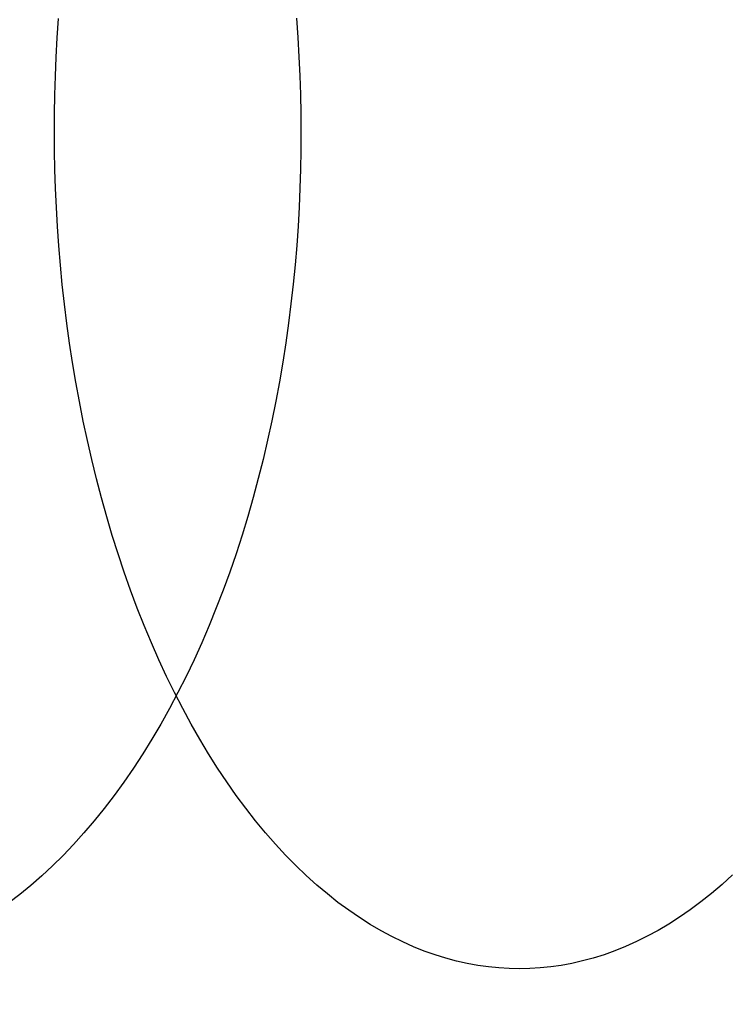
# Model space of a CAD drawing. Header units: millimetres. Extents: x -2852 to 102, y -106 to 97.
# Tile 138 of 256: x -2472 to -2466, y -12 to -4. Entities that reach past the tile are written whole.
import ezdxf

# ---------------------------------------------------------------- set-up
doc = ezdxf.new("R2010")
doc.units = ezdxf.units.MM
doc.header["$MEASUREMENT"] = 0
doc.layers.add('Predefinito', color=5, linetype='Continuous')

msp = doc.modelspace()

# ---------------------------------------------------------------- linework, layer by layer
at = {"layer": 'Predefinito', "extrusion": (-0.001366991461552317, 0.9999990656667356, 0)}
msp.add_lwpolyline([(1893.351324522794, 1025.42292373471), (1943.995638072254, 932.9039963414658), (1961.195860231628, 903.3342027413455), (1978.993972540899, 874.0949544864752), (1998.616769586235, 843.5455550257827), (2019.57383825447, 812.9372917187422), (2030.542156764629, 797.7648246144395), (2041.807183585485, 782.7956663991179), (2053.362682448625, 768.0910785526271), (2065.262349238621, 753.6442822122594), (2077.378819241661, 739.6632572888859), (2089.887840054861, 726.0076633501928), (2102.541407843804, 713.0045566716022), (2109.031955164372, 706.653154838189), (2115.637419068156, 700.4117466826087), (2122.164949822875, 694.4647839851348), (2128.809624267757, 688.6383311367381), (2135.576121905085, 682.9420587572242), (2142.469122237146, 677.385637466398), (2149.247856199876, 672.1639067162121), (2156.152456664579, 667.0940738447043), (2163.186477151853, 662.1888820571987), (2170.353255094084, 657.4618598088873), (2177.385123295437, 653.090251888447), (2184.545983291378, 648.9110545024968), (2191.838042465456, 644.9391512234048), (2199.261258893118, 641.1914949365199), (2206.558744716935, 637.7994573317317), (2213.976013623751, 634.6499397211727), (2217.728858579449, 633.1713967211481), (2221.510611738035, 631.7599396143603), (2225.320770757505, 630.4178294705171), (2229.158833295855, 629.1473273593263), (2233.492784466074, 627.8109071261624), (2237.855495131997, 626.5693829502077), (2242.242043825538, 625.4243394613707), (2246.65050374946, 624.3753822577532), (2250.820668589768, 623.4747271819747), (2255.007433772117, 622.6581809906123), (2259.208897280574, 621.9254063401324), (2263.422687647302, 621.2759436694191), (2267.618848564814, 620.7126819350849), (2271.823276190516, 620.2303412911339), (2276.03452739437, 619.8281001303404), (2280.25115904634, 619.5051368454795), (2284.471709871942, 619.2606014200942), (2288.694646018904, 619.0935302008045), (2292.918415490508, 619.0029311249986), (2297.141466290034, 618.9878121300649), (2305.55707747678, 619.1790170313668), (2313.954794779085, 619.6579889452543), (2322.325882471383, 620.4160973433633), (2330.66210220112, 621.4445185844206), (2338.947760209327, 622.733170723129), (2347.184703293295, 624.2748402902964), (2355.367115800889, 626.0616068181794), (2363.489182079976, 628.0855498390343), (2371.510279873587, 630.3286765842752), (2379.462038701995, 632.7929579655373), (2387.340598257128, 635.4722975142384), (2395.141678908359, 638.3606017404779), (2402.771482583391, 641.4149501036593), (2410.318012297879, 644.6638726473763), (2417.777958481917, 648.1037776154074), (2425.148011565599, 651.731073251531), (2432.266807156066, 655.457280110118), (2439.29190530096, 659.3574054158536), (2446.218870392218, 663.4296977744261), (2453.043600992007, 667.6731772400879), (2459.336958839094, 671.8008511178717), (2465.532588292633, 676.0781928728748), (2471.625899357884, 680.5058177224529), (2477.611476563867, 685.0847145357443), (2485.196021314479, 691.2439231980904), (2492.572953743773, 697.6527941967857), (2496.48016059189, 701.227419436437), (2500.322119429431, 704.8714970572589), (2504.097656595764, 708.5832848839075), (2507.805818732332, 712.3606644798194), (2514.889817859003, 719.9615224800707), (2521.70957167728, 727.7888870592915), (2528.210201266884, 735.7512486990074), (2534.459556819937, 743.8977345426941), (2540.461105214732, 752.2003302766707), (2546.233647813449, 760.6471974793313), (2551.824459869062, 769.2712208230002), (2557.213527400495, 778.000570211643), (2562.522258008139, 786.9957281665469), (2567.663563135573, 796.0696525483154), (2577.52678111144, 814.3908881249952), (2632.82336339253, 924.5810875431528), (2644.451836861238, 945.9817918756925), (2657.017906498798, 967.7557466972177), (2680.503230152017, 1005.603319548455), (2683.726436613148, 1011.103481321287), (2686.673477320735, 1016.485880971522), (2687.995116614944, 1019.075738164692), (2689.268848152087, 1021.731139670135), (2690.354444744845, 1024.168534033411), (2690.874860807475, 1025.41657920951), (2691.377838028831, 1026.687096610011)], dxfattribs=at)
msp.add_lwpolyline([(1893.351324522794, 1025.42292373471), (1943.995638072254, 932.9039963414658), (1961.195860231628, 903.3342027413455), (1978.993972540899, 874.0949544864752), (1998.616769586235, 843.5455550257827), (2019.57383825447, 812.9372917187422), (2030.542156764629, 797.7648246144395), (2041.807183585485, 782.7956663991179), (2053.362682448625, 768.0910785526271), (2065.262349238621, 753.6442822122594), (2077.378819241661, 739.6632572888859), (2089.887840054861, 726.0076633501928), (2102.541407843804, 713.0045566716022), (2109.031955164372, 706.653154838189), (2115.637419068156, 700.4117466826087), (2122.164949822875, 694.4647839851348), (2128.809624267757, 688.6383311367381), (2135.576121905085, 682.9420587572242), (2142.469122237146, 677.385637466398), (2149.247856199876, 672.1639067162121), (2156.152456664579, 667.0940738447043), (2163.186477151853, 662.1888820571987), (2170.353255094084, 657.4618598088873), (2177.385123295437, 653.090251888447), (2184.545983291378, 648.9110545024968), (2191.838042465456, 644.9391512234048), (2199.261258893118, 641.1914949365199), (2206.558744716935, 637.7994573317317), (2213.976013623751, 634.6499397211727), (2217.728858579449, 633.1713967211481), (2221.510611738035, 631.7599396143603), (2225.320770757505, 630.4178294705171), (2229.158833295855, 629.1473273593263), (2233.492784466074, 627.8109071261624), (2237.855495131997, 626.5693829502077), (2242.242043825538, 625.4243394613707), (2246.65050374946, 624.3753822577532), (2250.820668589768, 623.4747271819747), (2255.007433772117, 622.6581809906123), (2259.208897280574, 621.9254063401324), (2263.422687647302, 621.2759436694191), (2267.618848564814, 620.7126819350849), (2271.823276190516, 620.2303412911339), (2276.03452739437, 619.8281001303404), (2280.25115904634, 619.5051368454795), (2284.471709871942, 619.2606014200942), (2288.694646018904, 619.0935302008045), (2292.918415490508, 619.0029311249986), (2297.141466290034, 618.9878121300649), (2305.55707747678, 619.1790170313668), (2313.954794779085, 619.6579889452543), (2322.325882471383, 620.4160973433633), (2330.66210220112, 621.4445185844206), (2338.947760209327, 622.733170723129), (2347.184703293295, 624.2748402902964), (2355.367115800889, 626.0616068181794), (2363.489182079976, 628.0855498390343), (2371.510279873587, 630.3286765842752), (2379.462038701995, 632.7929579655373), (2387.340598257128, 635.4722975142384), (2395.141678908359, 638.3606017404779), (2402.771482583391, 641.4149501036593), (2410.318012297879, 644.6638726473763), (2417.777958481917, 648.1037776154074), (2425.148011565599, 651.731073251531), (2432.266807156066, 655.457280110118), (2439.29190530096, 659.3574054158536), (2446.218870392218, 663.4296977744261), (2453.043600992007, 667.6731772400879), (2459.336958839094, 671.8008511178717), (2465.532588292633, 676.0781928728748), (2471.625899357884, 680.5058177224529), (2477.611476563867, 685.0847145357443), (2485.196021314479, 691.2439231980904), (2492.572953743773, 697.6527941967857), (2496.48016059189, 701.227419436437), (2500.322119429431, 704.8714970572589), (2504.097656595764, 708.5832848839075), (2507.805818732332, 712.3606644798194), (2514.889817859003, 719.9615224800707), (2521.70957167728, 727.7888870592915), (2528.210201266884, 735.7512486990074), (2534.459556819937, 743.8977345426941), (2540.461105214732, 752.2003302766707), (2546.233647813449, 760.6471974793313), (2551.824459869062, 769.2712208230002), (2557.213527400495, 778.000570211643), (2562.522258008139, 786.9957281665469), (2567.663563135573, 796.0696525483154), (2577.52678111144, 814.3908881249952), (2632.82336339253, 924.5810875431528), (2644.451836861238, 945.9817918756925), (2657.017906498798, 967.7557466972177), (2680.503230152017, 1005.603319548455), (2683.726436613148, 1011.103481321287), (2686.673477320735, 1016.485880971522), (2687.995116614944, 1019.075738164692), (2689.268848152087, 1021.731139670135), (2690.354444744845, 1024.168534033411), (2690.874860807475, 1025.41657920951), (2691.377838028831, 1026.687096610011)], dxfattribs=at)
at = {"layer": 'Predefinito', "extrusion": (-0.001366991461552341, 0.9999990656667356, 0)}
msp.add_lwpolyline([(2685.093597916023, 1029.656408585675), (2684.652767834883, 1028.514424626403), (2684.178802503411, 1027.353558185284), (2683.136399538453, 1024.977799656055), (2681.976255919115, 1022.534376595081), (2680.708238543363, 1020.028532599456), (2679.342214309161, 1017.465511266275), (2677.888050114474, 1014.850556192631), (2674.754769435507, 1009.485819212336), (2647.236081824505, 964.8120572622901), (2634.885210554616, 943.0068633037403), (2623.437528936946, 921.6081928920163), (2573.471985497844, 821.6063727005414), (2563.678453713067, 803.1830507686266), (2553.533115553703, 785.344988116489), (2548.272492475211, 776.6534082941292), (2542.856685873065, 768.1177184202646), (2537.263285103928, 759.7411102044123), (2531.469879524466, 751.526775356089), (2525.454058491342, 743.4779055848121), (2519.19341136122, 735.5976926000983), (2512.665527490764, 727.8893281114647), (2505.84799623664, 720.3560038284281), (2498.718406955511, 713.0009114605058), (2495.029587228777, 709.3911996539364), (2491.254349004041, 705.8272427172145), (2487.389890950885, 702.3094396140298), (2483.433411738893, 698.8381893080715), (2479.382110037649, 695.4138907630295), (2475.233184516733, 692.0369429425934), (2469.343648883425, 687.4556619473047), (2463.270454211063, 682.973492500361), (2457.02125633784, 678.5985806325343), (2450.603711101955, 674.3390723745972), (2444.025474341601, 670.2031137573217), (2437.294201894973, 666.19885081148), (2430.417549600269, 662.3344295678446), (2423.403173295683, 658.6179960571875), (2416.25872881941, 655.057696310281), (2408.991872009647, 651.6616763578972), (2401.610258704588, 648.4380822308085), (2394.121544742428, 645.3950599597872), (2386.533385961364, 642.5407555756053), (2378.853438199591, 639.883315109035), (2371.089357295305, 637.430884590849), (2363.2487990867, 635.191610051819), (2355.339419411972, 633.1736375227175), (2347.368874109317, 631.3851130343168), (2339.34481901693, 629.8341826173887), (2331.274909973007, 628.528992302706), (2323.166802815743, 627.4776881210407), (2315.028153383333, 626.688416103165), (2306.866617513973, 626.1693222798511), (2298.68985104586, 625.9285526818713), (2294.598148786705, 625.9150851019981), (2290.505509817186, 625.9742533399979), (2286.412891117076, 626.1070756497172), (2282.321249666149, 626.3145702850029), (2278.23154244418, 626.5977554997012), (2274.144726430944, 626.9576495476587), (2270.061758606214, 627.395270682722), (2265.983595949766, 627.9116371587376), (2261.911195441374, 628.507767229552), (2257.845514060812, 629.1846791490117), (2253.787508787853, 629.9433911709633), (2249.738136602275, 630.7849215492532), (2245.698354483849, 631.7102885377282), (2241.669119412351, 632.7205103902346), (2237.651388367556, 633.816605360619), (2233.646118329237, 634.9995917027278), (2229.971796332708, 636.1656457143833), (2226.308964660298, 637.4051216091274), (2222.657749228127, 638.7169859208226), (2219.018275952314, 640.1002051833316), (2215.390670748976, 641.5537459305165), (2211.775059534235, 643.0765746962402), (2204.580322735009, 646.3259624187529), (2197.435072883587, 649.8401006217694), (2190.340317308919, 653.6107215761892), (2183.297063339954, 657.629557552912), (2176.30631830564, 661.8883408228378), (2169.369089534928, 666.378803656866), (2162.486384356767, 671.0926783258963), (2155.659210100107, 676.0216971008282), (2148.888574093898, 681.1575922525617), (2142.175483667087, 686.4920960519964), (2135.520946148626, 692.0169407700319), (2128.925968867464, 697.7238586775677), (2122.39155915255, 703.6045820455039), (2115.918724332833, 709.6508431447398), (2109.508471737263, 715.8543742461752), (2096.879742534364, 728.7001755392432), (2084.513430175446, 742.0758440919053), (2072.417593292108, 755.915238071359), (2060.600290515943, 770.1522156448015), (2049.069580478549, 784.7206349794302), (2037.833521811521, 799.5543542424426), (2026.900173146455, 814.587231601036), (2005.973840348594, 844.9858932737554), (1986.355051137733, 875.3874853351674), (1968.10827456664, 905.2628731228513), (1951.297979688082, 934.0829219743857), (1899.710998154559, 1028.227034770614)], dxfattribs=at)
msp.add_lwpolyline([(2685.093597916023, 1029.656408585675), (2684.652767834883, 1028.514424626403), (2684.178802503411, 1027.353558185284), (2683.136399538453, 1024.977799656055), (2681.976255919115, 1022.534376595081), (2680.708238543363, 1020.028532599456), (2679.342214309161, 1017.465511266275), (2677.888050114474, 1014.850556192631), (2674.754769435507, 1009.485819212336), (2647.236081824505, 964.8120572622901), (2634.885210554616, 943.0068633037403), (2623.437528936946, 921.6081928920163), (2573.471985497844, 821.6063727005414), (2563.678453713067, 803.1830507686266), (2553.533115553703, 785.344988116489), (2548.272492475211, 776.6534082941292), (2542.856685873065, 768.1177184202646), (2537.263285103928, 759.7411102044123), (2531.469879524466, 751.526775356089), (2525.454058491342, 743.4779055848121), (2519.19341136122, 735.5976926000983), (2512.665527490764, 727.8893281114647), (2505.84799623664, 720.3560038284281), (2498.718406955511, 713.0009114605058), (2495.029587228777, 709.3911996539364), (2491.254349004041, 705.8272427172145), (2487.389890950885, 702.3094396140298), (2483.433411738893, 698.8381893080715), (2479.382110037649, 695.4138907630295), (2475.233184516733, 692.0369429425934), (2469.343648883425, 687.4556619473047), (2463.270454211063, 682.973492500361), (2457.02125633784, 678.5985806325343), (2450.603711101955, 674.3390723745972), (2444.025474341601, 670.2031137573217), (2437.294201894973, 666.19885081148), (2430.417549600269, 662.3344295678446), (2423.403173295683, 658.6179960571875), (2416.25872881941, 655.057696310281), (2408.991872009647, 651.6616763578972), (2401.610258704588, 648.4380822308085), (2394.121544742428, 645.3950599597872), (2386.533385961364, 642.5407555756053), (2378.853438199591, 639.883315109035), (2371.089357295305, 637.430884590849), (2363.2487990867, 635.191610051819), (2355.339419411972, 633.1736375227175), (2347.368874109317, 631.3851130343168), (2339.34481901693, 629.8341826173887), (2331.274909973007, 628.528992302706), (2323.166802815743, 627.4776881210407), (2315.028153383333, 626.688416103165), (2306.866617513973, 626.1693222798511), (2298.68985104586, 625.9285526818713), (2294.598148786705, 625.9150851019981), (2290.505509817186, 625.9742533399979), (2286.412891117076, 626.1070756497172), (2282.321249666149, 626.3145702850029), (2278.23154244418, 626.5977554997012), (2274.144726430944, 626.9576495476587), (2270.061758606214, 627.395270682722), (2265.983595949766, 627.9116371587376), (2261.911195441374, 628.507767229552), (2257.845514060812, 629.1846791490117), (2253.787508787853, 629.9433911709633), (2249.738136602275, 630.7849215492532), (2245.698354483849, 631.7102885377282), (2241.669119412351, 632.7205103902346), (2237.651388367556, 633.816605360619), (2233.646118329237, 634.9995917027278), (2229.971796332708, 636.1656457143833), (2226.308964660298, 637.4051216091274), (2222.657749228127, 638.7169859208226), (2219.018275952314, 640.1002051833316), (2215.390670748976, 641.5537459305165), (2211.775059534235, 643.0765746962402), (2204.580322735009, 646.3259624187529), (2197.435072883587, 649.8401006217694), (2190.340317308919, 653.6107215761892), (2183.297063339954, 657.629557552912), (2176.30631830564, 661.8883408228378), (2169.369089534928, 666.378803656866), (2162.486384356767, 671.0926783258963), (2155.659210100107, 676.0216971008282), (2148.888574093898, 681.1575922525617), (2142.175483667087, 686.4920960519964), (2135.520946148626, 692.0169407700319), (2128.925968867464, 697.7238586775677), (2122.39155915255, 703.6045820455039), (2115.918724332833, 709.6508431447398), (2109.508471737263, 715.8543742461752), (2096.879742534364, 728.7001755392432), (2084.513430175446, 742.0758440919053), (2072.417593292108, 755.915238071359), (2060.600290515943, 770.1522156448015), (2049.069580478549, 784.7206349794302), (2037.833521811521, 799.5543542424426), (2026.900173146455, 814.587231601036), (2005.973840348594, 844.9858932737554), (1986.355051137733, 875.3874853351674), (1968.10827456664, 905.2628731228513), (1951.297979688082, 934.0829219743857), (1899.710998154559, 1028.227034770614)], dxfattribs=at)
at = {"layer": 'Predefinito', "extrusion": (-0.001366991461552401, 0.9999990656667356, 0)}
msp.add_lwpolyline([(1905.997822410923, 1031.428428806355), (1956.520984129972, 939.1582508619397), (1973.60453218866, 909.8168611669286), (1991.259059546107, 880.8453350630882), (2010.695863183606, 850.6233721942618), (2031.418514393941, 820.4007730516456), (2042.247419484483, 805.4451126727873), (2053.355742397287, 790.7096059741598), (2064.734860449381, 776.2565019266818), (2076.43433653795, 762.081482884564), (2088.325555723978, 748.3907403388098), (2100.576544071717, 735.0493230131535), (2112.939555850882, 722.3789109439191), (2119.268332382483, 716.2038331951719), (2125.699634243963, 710.1457278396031), (2132.045113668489, 704.3836209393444), (2138.493589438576, 698.7488820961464), (2145.048292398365, 693.2512228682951), (2151.712453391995, 687.9003548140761), (2158.252666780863, 682.8836246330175), (2164.899770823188, 678.0249701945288), (2171.655563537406, 673.33675698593), (2178.52156675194, 668.8319380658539), (2185.240655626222, 664.6786451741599), (2192.064280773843, 660.7210165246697), (2198.992865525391, 656.9728005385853), (2206.024797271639, 653.449331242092), (2212.916299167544, 650.2727041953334), (2219.898812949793, 647.3353820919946), (2223.423111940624, 645.9610588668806), (2226.968924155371, 644.652069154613), (2230.535890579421, 643.410239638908), (2234.123652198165, 642.2373970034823), (2238.169605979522, 641.0065670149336), (2242.240851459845, 639.8648201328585), (2246.336730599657, 638.812186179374), (2250.455498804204, 637.8483913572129), (2254.353226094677, 637.0217065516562), (2258.268264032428, 636.2731354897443), (2262.199242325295, 635.6023215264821), (2266.144102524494, 635.0088970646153), (2270.07487688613, 634.4955651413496), (2274.015905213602, 634.0575691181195), (2277.965941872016, 633.6942292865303), (2281.923741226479, 633.4048659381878), (2285.888028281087, 633.1887752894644), (2289.85741059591, 633.0451572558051), (2293.830466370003, 632.9731876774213), (2297.805773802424, 632.972042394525), (2305.73650788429, 633.1778775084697), (2313.662034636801, 633.6549275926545), (2321.573915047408, 634.3958589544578), (2329.463989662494, 635.3931204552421), (2337.31691743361, 636.6378809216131), (2345.133722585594, 638.1238482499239), (2352.90812033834, 639.8439832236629), (2360.633825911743, 641.7912466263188), (2368.271357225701, 643.9488468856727), (2375.8498479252, 646.3189358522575), (2383.364657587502, 648.8958320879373), (2390.810761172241, 651.6738342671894), (2398.097603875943, 654.6117491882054), (2405.308166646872, 657.7368640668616), (2412.438284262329, 661.0455118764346), (2419.483791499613, 664.5340255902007), (2426.289408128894, 668.1170587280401), (2433.004724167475, 671.8662564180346), (2439.624449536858, 675.7793492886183), (2446.143566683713, 679.8546955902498), (2452.151421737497, 683.8161770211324), (2458.061334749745, 687.9179720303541), (2463.867861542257, 692.1596947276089), (2469.564661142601, 696.5411020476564), (2476.774283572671, 702.4275868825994), (2483.783399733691, 708.5497547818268), (2487.495615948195, 711.9641711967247), (2491.146267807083, 715.4452261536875), (2494.734752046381, 718.9917420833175), (2498.260593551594, 722.6021817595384), (2505.001949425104, 729.8726302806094), (2511.501801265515, 737.3701929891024), (2517.709842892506, 745.0109719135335), (2523.692201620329, 752.8455871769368), (2529.453121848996, 760.8504326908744), (2535.010897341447, 769.016779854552), (2540.411160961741, 777.3790323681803), (2545.634181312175, 785.8694052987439), (2550.797351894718, 794.6460133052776), (2555.815460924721, 803.527700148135), (2565.492794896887, 821.545129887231), (2620.831805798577, 931.8062205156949), (2632.630802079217, 953.4826676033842), (2645.4134554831, 975.5875227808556), (2668.905650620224, 1013.445253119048), (2671.936917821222, 1018.653796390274), (2673.307180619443, 1021.129516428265), (2674.61864502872, 1023.604817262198), (2675.780684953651, 1025.917584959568), (2676.866640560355, 1028.226160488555), (2677.757342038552, 1030.277169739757), (2678.169630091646, 1031.296693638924), (2678.556852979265, 1032.310471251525)], dxfattribs=at)
msp.add_lwpolyline([(1905.997822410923, 1031.428428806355), (1956.520984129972, 939.1582508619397), (1973.60453218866, 909.8168611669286), (1991.259059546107, 880.8453350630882), (2010.695863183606, 850.6233721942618), (2031.418514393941, 820.4007730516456), (2042.247419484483, 805.4451126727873), (2053.355742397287, 790.7096059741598), (2064.734860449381, 776.2565019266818), (2076.43433653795, 762.081482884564), (2088.325555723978, 748.3907403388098), (2100.576544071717, 735.0493230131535), (2112.939555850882, 722.3789109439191), (2119.268332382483, 716.2038331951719), (2125.699634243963, 710.1457278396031), (2132.045113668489, 704.3836209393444), (2138.493589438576, 698.7488820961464), (2145.048292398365, 693.2512228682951), (2151.712453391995, 687.9003548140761), (2158.252666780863, 682.8836246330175), (2164.899770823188, 678.0249701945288), (2171.655563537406, 673.33675698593), (2178.52156675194, 668.8319380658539), (2185.240655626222, 664.6786451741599), (2192.064280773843, 660.7210165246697), (2198.992865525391, 656.9728005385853), (2206.024797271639, 653.449331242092), (2212.916299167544, 650.2727041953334), (2219.898812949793, 647.3353820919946), (2223.423111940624, 645.9610588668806), (2226.968924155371, 644.652069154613), (2230.535890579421, 643.410239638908), (2234.123652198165, 642.2373970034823), (2238.169605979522, 641.0065670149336), (2242.240851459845, 639.8648201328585), (2246.336730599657, 638.812186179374), (2250.455498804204, 637.8483913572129), (2254.353226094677, 637.0217065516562), (2258.268264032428, 636.2731354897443), (2262.199242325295, 635.6023215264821), (2266.144102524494, 635.0088970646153), (2270.07487688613, 634.4955651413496), (2274.015905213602, 634.0575691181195), (2277.965941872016, 633.6942292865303), (2281.923741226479, 633.4048659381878), (2285.888028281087, 633.1887752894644), (2289.85741059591, 633.0451572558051), (2293.830466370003, 632.9731876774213), (2297.805773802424, 632.972042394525), (2305.73650788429, 633.1778775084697), (2313.662034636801, 633.6549275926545), (2321.573915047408, 634.3958589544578), (2329.463989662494, 635.3931204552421), (2337.31691743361, 636.6378809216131), (2345.133722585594, 638.1238482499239), (2352.90812033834, 639.8439832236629), (2360.633825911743, 641.7912466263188), (2368.271357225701, 643.9488468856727), (2375.8498479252, 646.3189358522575), (2383.364657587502, 648.8958320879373), (2390.810761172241, 651.6738342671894), (2398.097603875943, 654.6117491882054), (2405.308166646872, 657.7368640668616), (2412.438284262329, 661.0455118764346), (2419.483791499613, 664.5340255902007), (2426.289408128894, 668.1170587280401), (2433.004724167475, 671.8662564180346), (2439.624449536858, 675.7793492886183), (2446.143566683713, 679.8546955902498), (2452.151421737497, 683.8161770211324), (2458.061334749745, 687.9179720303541), (2463.867861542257, 692.1596947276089), (2469.564661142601, 696.5411020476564), (2476.774283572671, 702.4275868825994), (2483.783399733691, 708.5497547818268), (2487.495615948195, 711.9641711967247), (2491.146267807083, 715.4452261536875), (2494.734752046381, 718.9917420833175), (2498.260593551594, 722.6021817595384), (2505.001949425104, 729.8726302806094), (2511.501801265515, 737.3701929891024), (2517.709842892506, 745.0109719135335), (2523.692201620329, 752.8455871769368), (2529.453121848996, 760.8504326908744), (2535.010897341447, 769.016779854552), (2540.411160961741, 777.3790323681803), (2545.634181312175, 785.8694052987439), (2550.797351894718, 794.6460133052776), (2555.815460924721, 803.527700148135), (2565.492794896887, 821.545129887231), (2620.831805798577, 931.8062205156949), (2632.630802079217, 953.4826676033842), (2645.4134554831, 975.5875227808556), (2668.905650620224, 1013.445253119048), (2671.936917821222, 1018.653796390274), (2673.307180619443, 1021.129516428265), (2674.61864502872, 1023.604817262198), (2675.780684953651, 1025.917584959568), (2676.866640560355, 1028.226160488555), (2677.757342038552, 1030.277169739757), (2678.169630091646, 1031.296693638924), (2678.556852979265, 1032.310471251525)], dxfattribs=at)
at = {"layer": 'Predefinito', "extrusion": (-0.001366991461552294, 0.9999990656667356, 0)}
msp.add_lwpolyline([(1899.674573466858, 1028.425676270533), (1950.258311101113, 936.0311236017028), (1967.400196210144, 906.575531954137), (1985.126516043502, 877.4701447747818), (2004.656316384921, 847.0844636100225), (2025.496176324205, 816.669032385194), (2036.394788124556, 801.6049686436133), (2047.581462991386, 786.7526361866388), (2059.048771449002, 772.1737902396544), (2070.848342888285, 757.8628825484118), (2082.852187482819, 744.026998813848), (2095.23219206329, 730.5284931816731), (2107.740481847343, 717.6917338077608), (2114.150143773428, 711.4284940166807), (2120.668526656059, 705.2787372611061), (2127.105031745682, 699.4242024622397), (2133.651606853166, 693.6936066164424), (2140.312207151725, 688.0966408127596), (2147.090787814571, 682.642996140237), (2153.750261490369, 677.5237656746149), (2160.526113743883, 672.5595220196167), (2167.421020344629, 667.7628195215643), (2174.437410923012, 663.1468989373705), (2181.312889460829, 658.8844485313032), (2188.30513203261, 654.8160355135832), (2195.415453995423, 650.9559758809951), (2202.643028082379, 647.3204130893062), (2209.73752194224, 644.0360807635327), (2216.937413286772, 640.9926609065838), (2220.575985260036, 639.5662277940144), (2224.239767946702, 638.2060043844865), (2227.928330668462, 636.9140345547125), (2231.64124274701, 635.6923621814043), (2235.831195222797, 634.4087370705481), (2240.048173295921, 633.2171015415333), (2244.289387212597, 632.1182628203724), (2248.553001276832, 631.1118868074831), (2252.586947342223, 630.2482168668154), (2256.637848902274, 629.4656582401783), (2260.704069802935, 628.7638639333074), (2264.783395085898, 628.1424203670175), (2268.846862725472, 627.6041235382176), (2272.919590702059, 627.1439552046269), (2277.000234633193, 626.7611647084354), (2281.087450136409, 626.4550013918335), (2285.179869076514, 626.2246883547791), (2289.276028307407, 626.0693437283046), (2293.374440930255, 625.98805940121), (2297.473620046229, 625.979927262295), (2305.646792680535, 626.1784472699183), (2313.808414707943, 626.6564582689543), (2321.949898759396, 627.4059781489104), (2330.063045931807, 628.4188195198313), (2338.132338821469, 629.6855258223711), (2346.159212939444, 631.1993442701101), (2354.137618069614, 632.952795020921), (2362.061503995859, 634.9383982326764), (2369.890818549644, 637.1387617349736), (2377.655943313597, 639.5559469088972), (2385.352627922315, 642.1840648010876), (2392.9762200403, 645.0172180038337), (2400.434543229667, 648.0133496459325), (2407.813089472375, 651.200368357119), (2415.108121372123, 654.574644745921), (2422.315901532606, 658.1325494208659), (2429.27810764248, 661.7871694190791), (2436.148314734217, 665.6118309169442), (2442.921659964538, 669.6045235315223), (2449.59358383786, 673.7639364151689), (2455.744190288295, 677.8085140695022), (2461.796961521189, 681.9980824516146), (2467.746880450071, 686.3327562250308), (2473.588068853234, 690.8129082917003), (2480.985152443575, 696.835755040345), (2488.178176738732, 703.1012744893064), (2491.987888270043, 706.5957953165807), (2495.734193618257, 710.1583616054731), (2499.416204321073, 713.7875134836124), (2503.033206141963, 717.481423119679), (2509.945883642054, 724.91707638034), (2516.605686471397, 732.579540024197), (2522.960022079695, 740.3811103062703), (2529.075879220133, 748.3716608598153), (2534.957113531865, 756.5253814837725), (2540.622272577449, 764.8319886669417), (2546.117810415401, 773.3251265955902), (2551.423854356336, 781.9349877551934), (2556.659804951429, 790.8208707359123), (2561.739512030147, 799.7986763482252), (2571.509788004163, 817.9680090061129), (2626.827584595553, 928.1936540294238), (2638.541319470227, 949.7322297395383), (2651.215680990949, 971.6716347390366), (2674.70444038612, 1009.524286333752), (2677.831677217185, 1014.878638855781), (2679.262425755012, 1017.450514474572), (2680.646061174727, 1020.04534911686), (2681.887900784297, 1022.49666156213), (2683.067744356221, 1024.978650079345), (2684.055893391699, 1027.222851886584), (2684.52224544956, 1028.356636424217), (2684.967345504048, 1029.498783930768)], dxfattribs=at)
msp.add_lwpolyline([(1899.674573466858, 1028.425676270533), (1950.258311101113, 936.0311236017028), (1967.400196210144, 906.575531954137), (1985.126516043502, 877.4701447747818), (2004.656316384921, 847.0844636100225), (2025.496176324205, 816.669032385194), (2036.394788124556, 801.6049686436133), (2047.581462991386, 786.7526361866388), (2059.048771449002, 772.1737902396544), (2070.848342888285, 757.8628825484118), (2082.852187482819, 744.026998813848), (2095.23219206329, 730.5284931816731), (2107.740481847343, 717.6917338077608), (2114.150143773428, 711.4284940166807), (2120.668526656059, 705.2787372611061), (2127.105031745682, 699.4242024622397), (2133.651606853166, 693.6936066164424), (2140.312207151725, 688.0966408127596), (2147.090787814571, 682.642996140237), (2153.750261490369, 677.5237656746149), (2160.526113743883, 672.5595220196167), (2167.421020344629, 667.7628195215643), (2174.437410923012, 663.1468989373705), (2181.312889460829, 658.8844485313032), (2188.30513203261, 654.8160355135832), (2195.415453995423, 650.9559758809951), (2202.643028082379, 647.3204130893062), (2209.73752194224, 644.0360807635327), (2216.937413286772, 640.9926609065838), (2220.575985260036, 639.5662277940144), (2224.239767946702, 638.2060043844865), (2227.928330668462, 636.9140345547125), (2231.64124274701, 635.6923621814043), (2235.831195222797, 634.4087370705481), (2240.048173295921, 633.2171015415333), (2244.289387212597, 632.1182628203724), (2248.553001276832, 631.1118868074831), (2252.586947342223, 630.2482168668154), (2256.637848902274, 629.4656582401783), (2260.704069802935, 628.7638639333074), (2264.783395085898, 628.1424203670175), (2268.846862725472, 627.6041235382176), (2272.919590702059, 627.1439552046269), (2277.000234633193, 626.7611647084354), (2281.087450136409, 626.4550013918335), (2285.179869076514, 626.2246883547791), (2289.276028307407, 626.0693437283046), (2293.374440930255, 625.98805940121), (2297.473620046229, 625.979927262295), (2305.646792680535, 626.1784472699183), (2313.808414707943, 626.6564582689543), (2321.949898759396, 627.4059781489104), (2330.063045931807, 628.4188195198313), (2338.132338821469, 629.6855258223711), (2346.159212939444, 631.1993442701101), (2354.137618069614, 632.952795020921), (2362.061503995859, 634.9383982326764), (2369.890818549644, 637.1387617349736), (2377.655943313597, 639.5559469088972), (2385.352627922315, 642.1840648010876), (2392.9762200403, 645.0172180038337), (2400.434543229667, 648.0133496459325), (2407.813089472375, 651.200368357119), (2415.108121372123, 654.574644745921), (2422.315901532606, 658.1325494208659), (2429.27810764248, 661.7871694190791), (2436.148314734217, 665.6118309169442), (2442.921659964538, 669.6045235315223), (2449.59358383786, 673.7639364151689), (2455.744190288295, 677.8085140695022), (2461.796961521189, 681.9980824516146), (2467.746880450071, 686.3327562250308), (2473.588068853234, 690.8129082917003), (2480.985152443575, 696.835755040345), (2488.178176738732, 703.1012744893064), (2491.987888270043, 706.5957953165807), (2495.734193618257, 710.1583616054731), (2499.416204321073, 713.7875134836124), (2503.033206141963, 717.481423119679), (2509.945883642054, 724.91707638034), (2516.605686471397, 732.579540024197), (2522.960022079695, 740.3811103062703), (2529.075879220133, 748.3716608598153), (2534.957113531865, 756.5253814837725), (2540.622272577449, 764.8319886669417), (2546.117810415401, 773.3251265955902), (2551.423854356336, 781.9349877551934), (2556.659804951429, 790.8208707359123), (2561.739512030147, 799.7986763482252), (2571.509788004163, 817.9680090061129), (2626.827584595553, 928.1936540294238), (2638.541319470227, 949.7322297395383), (2651.215680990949, 971.6716347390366), (2674.70444038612, 1009.524286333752), (2677.831677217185, 1014.878638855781), (2679.262425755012, 1017.450514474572), (2680.646061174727, 1020.04534911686), (2681.887900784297, 1022.49666156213), (2683.067744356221, 1024.978650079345), (2684.055893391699, 1027.222851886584), (2684.52224544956, 1028.356636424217), (2684.967345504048, 1029.498783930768)], dxfattribs=at)
at = {"layer": 'Predefinito'}
for points in [[(-2469.59878251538, -3.950386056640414, 696.4881197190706), (-2469.586987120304, -4.111250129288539, 696.5045999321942), (-2469.577404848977, -4.271243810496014, 696.5179309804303), (-2469.569990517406, -4.430247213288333, 696.5281774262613), (-2469.564696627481, -4.588146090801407, 696.5354071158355), (-2469.56147359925, -4.744831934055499, 696.5396908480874), (-2469.56027000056, -4.900202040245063, 696.5411020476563), (-2469.561048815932, -5.055574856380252, 696.5396908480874), (-2469.563843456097, -5.212268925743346, 696.5354071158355), (-2469.568705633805, -5.370181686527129, 696.5281774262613), (-2469.575685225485, -5.529204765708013, 696.5179309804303), (-2469.584830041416, -5.689224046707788, 696.5045999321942), (-2469.596185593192, -5.850119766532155, 696.4881197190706), (-2469.60979485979, -6.011766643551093, 696.4684293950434), (-2469.625698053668, -6.174034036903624, 696.4454719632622), (-2469.643932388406, -6.33678613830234, 696.4191947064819), (-2469.664531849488, -6.499882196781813, 696.3895495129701), (-2469.687526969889, -6.663176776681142, 696.3564931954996), (-2469.712944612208, -6.826520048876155, 696.31998780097), (-2469.7408077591, -6.989758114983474, 696.280000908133), (-2469.771135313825, -7.152733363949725, 696.2365059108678), (-2469.803941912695, -7.315284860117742, 696.1894822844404), (-2469.839237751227, -7.477248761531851, 696.1389158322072), (-2469.877028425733, -7.638458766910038, 696.0847989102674), (-2469.917314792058, -7.79874658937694, 696.0271306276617), (-2469.960092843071, -7.957942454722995, 695.9659170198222), (-2470.00535360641, -8.115875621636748, 695.9011711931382), (-2470.053083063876, -8.272374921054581, 695.8329134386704), (-2470.103262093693, -8.427269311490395, 695.7611713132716), (-2470.155866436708, -8.58038844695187, 695.6859796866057), (-2470.2108666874, -8.731563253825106, 695.6073807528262), (-2470.268228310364, -8.880626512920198, 695.5254240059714), (-2470.327911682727, -9.027413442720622, 695.4401661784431), (-2470.389872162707, -9.171762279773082, 695.3516711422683), (-2470.454060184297, -9.313514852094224, 695.2600097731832), (-2470.520421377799, -9.452517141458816, 695.1652597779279), (-2470.588896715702, -9.588619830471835, 695.0675054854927), (-2470.659422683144, -9.721678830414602, 694.966837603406), (-2470.731931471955, -9.851555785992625, 694.8633529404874), (-2470.806351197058, -9.978118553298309, 694.7571540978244), (-2470.882606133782, -10.10124164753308, 694.6483491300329), (-2470.960616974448, -10.2208066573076, 694.5370511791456), (-2471.040301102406, -10.33670262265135, 694.4233780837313), (-2471.121572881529, -10.44882637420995, 694.3074519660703), (-2471.204343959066, -10.55708283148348, 694.1893988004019), (-2471.288523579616, -10.66138525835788, 694.069347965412), (-2471.374018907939, -10.76165547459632, 693.9474317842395), (-2471.460735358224, -10.8578240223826, 693.8237850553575), (-2471.548576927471, -10.94983028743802, 693.6985445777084), (-2471.63744653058, -11.0376225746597, 693.571848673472), (-2471.727246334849, -11.12115813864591, 693.4438367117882), (-2471.81787809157, -11.20040316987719, 693.3146486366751), (-2471.909243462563, -11.27533273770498, 693.1844245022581), (-2472.001244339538, -11.34593069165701, 693.0533040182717)], [(-2469.59878251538, -3.950386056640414, 696.4881197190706), (-2469.586987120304, -4.111250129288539, 696.5045999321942), (-2469.577404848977, -4.271243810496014, 696.5179309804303), (-2469.569990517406, -4.430247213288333, 696.5281774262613), (-2469.564696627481, -4.588146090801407, 696.5354071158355), (-2469.56147359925, -4.744831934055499, 696.5396908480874), (-2469.56027000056, -4.900202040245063, 696.5411020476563), (-2469.561048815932, -5.055574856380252, 696.5396908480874), (-2469.563843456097, -5.212268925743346, 696.5354071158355), (-2469.568705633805, -5.370181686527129, 696.5281774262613), (-2469.575685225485, -5.529204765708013, 696.5179309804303), (-2469.584830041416, -5.689224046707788, 696.5045999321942), (-2469.596185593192, -5.850119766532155, 696.4881197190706), (-2469.60979485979, -6.011766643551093, 696.4684293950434), (-2469.625698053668, -6.174034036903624, 696.4454719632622), (-2469.643932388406, -6.33678613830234, 696.4191947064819), (-2469.664531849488, -6.499882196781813, 696.3895495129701), (-2469.687526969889, -6.663176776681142, 696.3564931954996), (-2469.712944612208, -6.826520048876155, 696.31998780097), (-2469.7408077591, -6.989758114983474, 696.280000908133), (-2469.771135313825, -7.152733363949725, 696.2365059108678), (-2469.803941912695, -7.315284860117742, 696.1894822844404), (-2469.839237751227, -7.477248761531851, 696.1389158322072), (-2469.877028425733, -7.638458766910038, 696.0847989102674), (-2469.917314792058, -7.79874658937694, 696.0271306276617), (-2469.960092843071, -7.957942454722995, 695.9659170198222), (-2470.00535360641, -8.115875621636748, 695.9011711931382), (-2470.053083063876, -8.272374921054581, 695.8329134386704), (-2470.103262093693, -8.427269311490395, 695.7611713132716), (-2470.155866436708, -8.58038844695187, 695.6859796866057), (-2470.2108666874, -8.731563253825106, 695.6073807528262), (-2470.268228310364, -8.880626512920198, 695.5254240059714), (-2470.327911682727, -9.027413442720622, 695.4401661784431), (-2470.389872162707, -9.171762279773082, 695.3516711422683), (-2470.454060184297, -9.313514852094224, 695.2600097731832), (-2470.520421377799, -9.452517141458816, 695.1652597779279), (-2470.588896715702, -9.588619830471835, 695.0675054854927), (-2470.659422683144, -9.721678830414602, 694.966837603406), (-2470.731931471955, -9.851555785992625, 694.8633529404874), (-2470.806351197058, -9.978118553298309, 694.7571540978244), (-2470.882606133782, -10.10124164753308, 694.6483491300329), (-2470.960616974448, -10.2208066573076, 694.5370511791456), (-2471.040301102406, -10.33670262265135, 694.4233780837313), (-2471.121572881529, -10.44882637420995, 694.3074519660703), (-2471.204343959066, -10.55708283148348, 694.1893988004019), (-2471.288523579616, -10.66138525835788, 694.069347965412), (-2471.374018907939, -10.76165547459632, 693.9474317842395), (-2471.460735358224, -10.8578240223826, 693.8237850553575), (-2471.548576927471, -10.94983028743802, 693.6985445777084), (-2471.63744653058, -11.0376225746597, 693.571848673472), (-2471.727246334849, -11.12115813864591, 693.4438367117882), (-2471.81787809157, -11.20040316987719, 693.3146486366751), (-2471.909243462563, -11.27533273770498, 693.1844245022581), (-2472.001244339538, -11.34593069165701, 693.0533040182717)], [(-2471.621506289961, -4.903019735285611, 680.5058177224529), (-2471.620763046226, -4.74764696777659, 680.5072532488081), (-2471.618076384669, -4.59095304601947, 680.5116108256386), (-2471.613396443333, -4.433040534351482, 680.518965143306), (-2471.606675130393, -4.27401780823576, 680.529388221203), (-2471.597866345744, -4.113998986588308, 680.542949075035), (-2471.586926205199, -3.953103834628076, 680.559713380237)], [(-2471.621506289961, -4.903019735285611, 680.5058177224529), (-2471.620763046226, -4.74764696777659, 680.5072532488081), (-2471.618076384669, -4.59095304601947, 680.5116108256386), (-2471.613396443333, -4.433040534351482, 680.518965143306), (-2471.606675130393, -4.27401780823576, 680.529388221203), (-2471.597866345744, -4.113998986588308, 680.542949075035), (-2471.586926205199, -3.953103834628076, 680.559713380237)], [(-2465.952380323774, -11.11326393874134, 689.0090375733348), (-2466.039755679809, -11.19250451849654, 688.8776225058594), (-2466.127838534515, -11.26742959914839, 688.7451535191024), (-2466.216534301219, -11.33802303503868, 688.6117727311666), (-2466.305748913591, -11.40427732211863, 688.4776214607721), (-2466.395389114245, -11.46619342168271, 688.3428397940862), (-2466.485362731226, -11.52378054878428, 688.2075661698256), (-2466.575578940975, -11.5770559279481, 688.0719369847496), (-2466.665948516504, -11.62604451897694, 687.9360862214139), (-2466.756384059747, -11.67077871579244, 687.800145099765), (-2466.846800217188, -11.71129802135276, 687.6642417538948), (-2466.937113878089, -11.74764870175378, 687.5285009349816), (-2467.027244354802, -11.77988342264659, 687.3930437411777), (-2467.117113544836, -11.80806087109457, 687.2579873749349), (-2467.206646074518, -11.83224536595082, 687.1234449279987), (-2467.295769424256, -11.85250645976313, 686.989525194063), (-2467.384414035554, -11.8689185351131, 686.8563325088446), (-2467.472513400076, -11.88156039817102, 686.7239666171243), (-2467.560004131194, -11.89051487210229, 686.5925225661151), (-2467.646826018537, -11.89586839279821, 686.4620906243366), (-2467.732922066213, -11.89771060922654, 686.3327562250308), (-2467.819022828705, -11.89610378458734, 686.2034218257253), (-2467.905859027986, -11.89098765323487, 686.0729898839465), (-2467.993373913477, -11.88227241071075, 685.9415458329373), (-2468.081507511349, -11.86987145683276, 685.8091799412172), (-2468.170196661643, -11.85370179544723, 685.6759872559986), (-2468.25937507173, -11.83368443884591, 685.542067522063), (-2468.348973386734, -11.80974481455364, 685.4075250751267), (-2468.438919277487, -11.78181317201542, 685.2724687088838), (-2468.529137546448, -11.7498249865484, 685.1370115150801), (-2468.619550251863, -11.71372135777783, 685.0012706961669), (-2468.710076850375, -11.67344939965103, 684.8653673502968), (-2468.800634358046, -11.6289626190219, 684.7294262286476), (-2468.89113752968, -11.58022127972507, 684.5935754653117), (-2468.981499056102, -11.52719274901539, 684.4579462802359), (-2469.071629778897, -11.46985182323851, 684.3226726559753), (-2469.161438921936, -11.40818102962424, 684.1878909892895), (-2469.250834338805, -11.34217090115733, 684.0537397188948), (-2469.339722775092, -11.27182022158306, 683.9203589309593), (-2469.428010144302, -11.19713623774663, 683.7878899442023), (-2469.515601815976, -11.11813483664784, 683.656474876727), (-2469.602402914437, -11.03484068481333, 683.5262561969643), (-2469.688318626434, -10.94728732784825, 683.3973762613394), (-2469.773254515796, -10.85551724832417, 683.2699768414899), (-2469.857116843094, -10.75958188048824, 683.1441986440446), (-2469.939812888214, -10.65954158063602, 683.0201808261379), (-2470.021251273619, -10.55546555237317, 682.8980605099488), (-2470.101342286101, -10.44743172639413, 682.7779722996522), (-2470.179998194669, -10.33552659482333, 682.6600478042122), (-2470.257133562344, -10.2198450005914, 682.5444151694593), (-2470.332665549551, -10.10048988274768, 682.431198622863), (-2470.406514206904, -9.977571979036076, 682.3205180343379), (-2470.478602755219, -9.851209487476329, 682.2124884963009), (-2470.548857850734, -9.721527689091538, 682.1072199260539), (-2470.617209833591, -9.588658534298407, 682.0048166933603), (-2470.68359295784, -9.452740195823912, 681.9053772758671), (-2470.747945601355, -9.313916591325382, 681.8089939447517), (-2470.81021045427, -9.17233687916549, 681.7157524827), (-2470.870334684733, -9.028154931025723, 681.6257319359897), (-2470.928270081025, -8.881528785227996, 681.5390044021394), (-2470.983973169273, -8.732620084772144, 681.4556348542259), (-2471.037405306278, -8.581593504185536, 681.3756810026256), (-2471.088532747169, -8.428616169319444, 681.2991931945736), (-2471.137326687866, -8.273857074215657, 681.2262143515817), (-2471.183763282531, -8.11748649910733, 681.1567799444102), (-2471.227823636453, -7.959675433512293, 681.0909180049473), (-2471.269493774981, -7.800595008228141, 681.0286491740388), (-2471.308764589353, -7.640415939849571, 680.9699867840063), (-2471.345631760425, -7.479307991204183, 680.9149369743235), (-2471.38009566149, -7.31743945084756, 680.8634988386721), (-2471.412161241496, -7.154976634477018, 680.815664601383), (-2471.441837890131, -6.992083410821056, 680.7714198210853), (-2471.469139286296, -6.828920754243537, 680.7307436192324), (-2471.494083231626, -6.665646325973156, 680.6936089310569), (-2471.516691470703, -6.502414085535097, 680.659982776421), (-2471.536989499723, -6.339373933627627, 680.6298265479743), (-2471.555006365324, -6.176671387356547, 680.6030963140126), (-2471.570774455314, -6.014447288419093, 680.579743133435), (-2471.584329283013, -5.852837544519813, 680.559713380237), (-2471.595709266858, -5.691972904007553, 680.542949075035), (-2471.604955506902, -5.531978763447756, 680.529388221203), (-2471.612111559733, -5.372975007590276, 680.518965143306), (-2471.617223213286, -5.215075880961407, 680.5116108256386), (-2471.620338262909, -5.058389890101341, 680.5072532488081), (-2471.621506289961, -4.903019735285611, 680.5058177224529)], [(-2465.952380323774, -11.11326393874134, 689.0090375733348), (-2466.039755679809, -11.19250451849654, 688.8776225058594), (-2466.127838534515, -11.26742959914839, 688.7451535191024), (-2466.216534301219, -11.33802303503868, 688.6117727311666), (-2466.305748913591, -11.40427732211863, 688.4776214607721), (-2466.395389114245, -11.46619342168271, 688.3428397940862), (-2466.485362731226, -11.52378054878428, 688.2075661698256), (-2466.575578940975, -11.5770559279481, 688.0719369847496), (-2466.665948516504, -11.62604451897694, 687.9360862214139), (-2466.756384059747, -11.67077871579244, 687.800145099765), (-2466.846800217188, -11.71129802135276, 687.6642417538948), (-2466.937113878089, -11.74764870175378, 687.5285009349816), (-2467.027244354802, -11.77988342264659, 687.3930437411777), (-2467.117113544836, -11.80806087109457, 687.2579873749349), (-2467.206646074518, -11.83224536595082, 687.1234449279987), (-2467.295769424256, -11.85250645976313, 686.989525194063), (-2467.384414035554, -11.8689185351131, 686.8563325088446), (-2467.472513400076, -11.88156039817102, 686.7239666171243), (-2467.560004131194, -11.89051487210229, 686.5925225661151), (-2467.646826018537, -11.89586839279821, 686.4620906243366), (-2467.732922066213, -11.89771060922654, 686.3327562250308), (-2467.819022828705, -11.89610378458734, 686.2034218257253), (-2467.905859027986, -11.89098765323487, 686.0729898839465), (-2467.993373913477, -11.88227241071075, 685.9415458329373), (-2468.081507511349, -11.86987145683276, 685.8091799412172), (-2468.170196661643, -11.85370179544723, 685.6759872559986), (-2468.25937507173, -11.83368443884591, 685.542067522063), (-2468.348973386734, -11.80974481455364, 685.4075250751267), (-2468.438919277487, -11.78181317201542, 685.2724687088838), (-2468.529137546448, -11.7498249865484, 685.1370115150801), (-2468.619550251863, -11.71372135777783, 685.0012706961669), (-2468.710076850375, -11.67344939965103, 684.8653673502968), (-2468.800634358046, -11.6289626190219, 684.7294262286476), (-2468.89113752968, -11.58022127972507, 684.5935754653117), (-2468.981499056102, -11.52719274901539, 684.4579462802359), (-2469.071629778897, -11.46985182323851, 684.3226726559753), (-2469.161438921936, -11.40818102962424, 684.1878909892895), (-2469.250834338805, -11.34217090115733, 684.0537397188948), (-2469.339722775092, -11.27182022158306, 683.9203589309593), (-2469.428010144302, -11.19713623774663, 683.7878899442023), (-2469.515601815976, -11.11813483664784, 683.656474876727), (-2469.602402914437, -11.03484068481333, 683.5262561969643), (-2469.688318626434, -10.94728732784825, 683.3973762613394), (-2469.773254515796, -10.85551724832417, 683.2699768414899), (-2469.857116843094, -10.75958188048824, 683.1441986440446), (-2469.939812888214, -10.65954158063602, 683.0201808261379), (-2470.021251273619, -10.55546555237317, 682.8980605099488), (-2470.101342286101, -10.44743172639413, 682.7779722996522), (-2470.179998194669, -10.33552659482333, 682.6600478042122), (-2470.257133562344, -10.2198450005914, 682.5444151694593), (-2470.332665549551, -10.10048988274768, 682.431198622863), (-2470.406514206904, -9.977571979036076, 682.3205180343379), (-2470.478602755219, -9.851209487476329, 682.2124884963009), (-2470.548857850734, -9.721527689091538, 682.1072199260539), (-2470.617209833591, -9.588658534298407, 682.0048166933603), (-2470.68359295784, -9.452740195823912, 681.9053772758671), (-2470.747945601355, -9.313916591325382, 681.8089939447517), (-2470.81021045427, -9.17233687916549, 681.7157524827), (-2470.870334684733, -9.028154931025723, 681.6257319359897), (-2470.928270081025, -8.881528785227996, 681.5390044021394), (-2470.983973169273, -8.732620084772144, 681.4556348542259), (-2471.037405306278, -8.581593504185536, 681.3756810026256), (-2471.088532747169, -8.428616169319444, 681.2991931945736), (-2471.137326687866, -8.273857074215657, 681.2262143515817), (-2471.183763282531, -8.11748649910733, 681.1567799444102), (-2471.227823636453, -7.959675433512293, 681.0909180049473), (-2471.269493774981, -7.800595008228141, 681.0286491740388), (-2471.308764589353, -7.640415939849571, 680.9699867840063), (-2471.345631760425, -7.479307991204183, 680.9149369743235), (-2471.38009566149, -7.31743945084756, 680.8634988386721), (-2471.412161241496, -7.154976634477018, 680.815664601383), (-2471.441837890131, -6.992083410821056, 680.7714198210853), (-2471.469139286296, -6.828920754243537, 680.7307436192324), (-2471.494083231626, -6.665646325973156, 680.6936089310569), (-2471.516691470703, -6.502414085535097, 680.659982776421), (-2471.536989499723, -6.339373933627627, 680.6298265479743), (-2471.555006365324, -6.176671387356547, 680.6030963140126), (-2471.570774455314, -6.014447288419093, 680.579743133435), (-2471.584329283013, -5.852837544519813, 680.559713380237), (-2471.595709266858, -5.691972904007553, 680.542949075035), (-2471.604955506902, -5.531978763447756, 680.529388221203), (-2471.612111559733, -5.372975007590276, 680.518965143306), (-2471.617223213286, -5.215075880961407, 680.5116108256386), (-2471.620338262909, -5.058389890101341, 680.5072532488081), (-2471.621506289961, -4.903019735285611, 680.5058177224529)]]:
    msp.add_polyline3d(points, dxfattribs=at)

doc.saveas('drawing.dxf')
